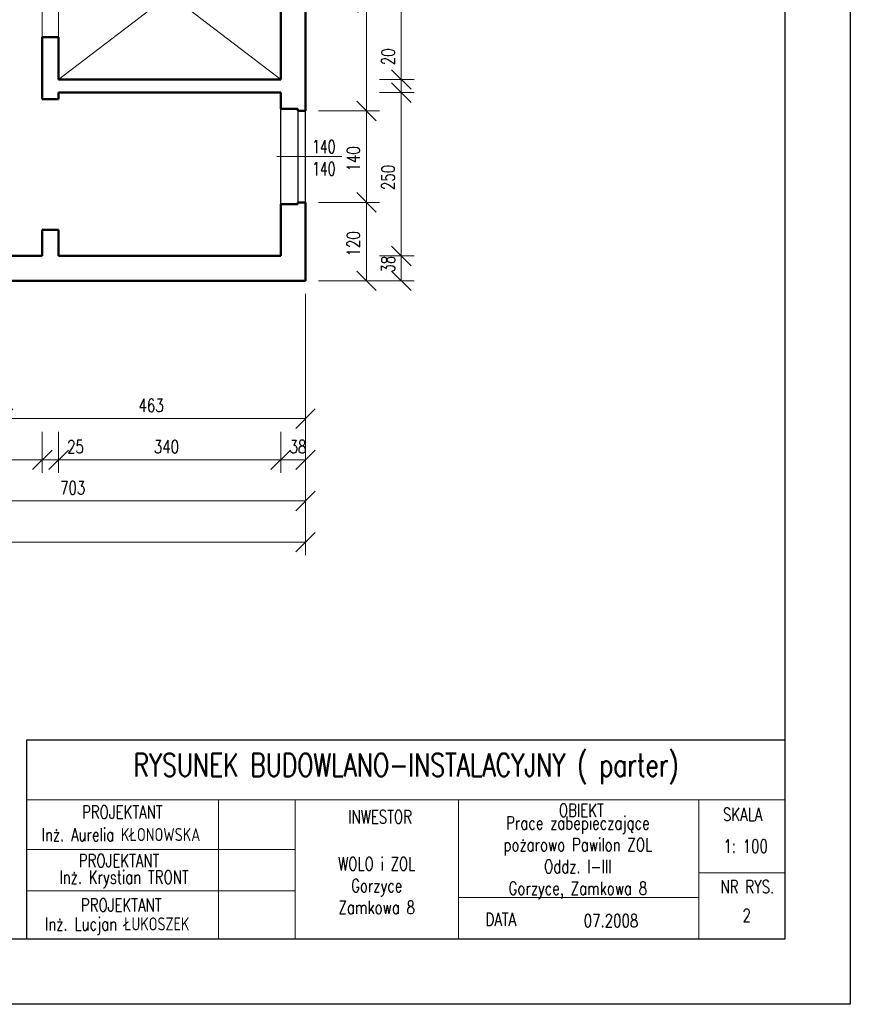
# Model space of a CAD drawing. Header units: millimetres. Extents: x -56112 to 30506, y -136199 to -2178.
# Tile 39 of 45: x 17788 to 30506, y -61578 to -46512. Entities that reach past the tile are written whole.
import ezdxf
from ezdxf.enums import TextEntityAlignment as Align

# ---------------------------------------------------------------- set-up
doc = ezdxf.new("R2010")
doc.units = ezdxf.units.MM
doc.header["$LTSCALE"] = 10
doc.header["$MEASUREMENT"] = 0
doc.header["$PDMODE"] = 35
doc.layers.get('0').update_dxf_attribs({"lineweight": 15})
for name, color, linetype, lineweight in [('L001', 1, 'Continuous', 18), ('L002', 2, 'Continuous', 25), ('L003', 3, 'Continuous', 50)]:
    doc.layers.add(name, color=color, linetype=linetype, lineweight=lineweight)
doc.layers.add('L004', color=4, linetype='Continuous')
doc.styles.get("Standard").update_dxf_attribs({"font": 'simplex.shx', "width": 0.75, "height": 200})
doc.dimstyles.new('1_100', dxfattribs={"dimtxt": 200, "dimasz": 300, "dimexe": 200, "dimexo": 200, "dimgap": 100, "dimtad": 1, "dimdec": 0, "dimlfac": 0.1, "dimtxsty": 'Standard', "dimblk": 'OBLIQUE', "dimcen": 250, "dimdle": 2, "dimclrt": 2, "dimadec": 0, "dimazin": 0, "dimtfac": 1, "dimtdec": 0, "dimtmove": 1, "dimatfit": 3, "dimfxl": 1, "dimarcsym": 0})

# ---------------------------------------------------------------- blocks, each defined once
blk = doc.blocks.new('_Oblique')
at = {"layer": 'L004', "color": 0, "lineweight": -2}
blk.add_line((-0.5, -0.5), (0.5, 0.5), dxfattribs=at)
blk = doc.blocks.new('*D1299')
at = {"layer": 'Defpoints'}
for p in [(-43796, -56546), (22164, -59306), (-10916, -63081), (22164, -63305)]:
    blk.add_point(p, dxfattribs=at)
at = {"layer": 'L001'}
for p, q in [((-43796, -56746), (-43796, -63505)), ((22164, -59506), (22164, -63505)), ((-43796, -63305), (22164, -63305))]:
    blk.add_line(p, q, dxfattribs=at)
at = {"layer": 'L001', "xscale": 300, "yscale": 300, "zscale": 300, "rotation": 180}
blk.add_blockref('_Oblique', (-43796, -63305), dxfattribs=at)
at = {"layer": 'L001', "xscale": 300, "yscale": 300, "zscale": 300}
blk.add_blockref('_Oblique', (22164, -63305), dxfattribs=at)
at = {"layer": 'L001', "color": 2, "linetype": 'Continuous', "width": 0.75}
blk.add_text('6596', height=200, dxfattribs=at).set_placement((-11177, -63081), align=Align.MIDDLE_LEFT)
blk = doc.blocks.new('*D1332')
at = {"layer": 'Defpoints'}
for p in [(17534, -59306), (22164, -59306), (19800, -61213), (22164, -61415)]:
    blk.add_point(p, dxfattribs=at)
at = {"layer": 'L001'}
for p, q in [((17534, -59506), (17534, -61615)), ((22164, -59506), (22164, -61615)), ((17534, -61415), (22164, -61415))]:
    blk.add_line(p, q, dxfattribs=at)
at = {"layer": 'L001', "xscale": 300, "yscale": 300, "zscale": 300, "rotation": 180}
blk.add_blockref('_Oblique', (17534, -61415), dxfattribs=at)
at = {"layer": 'L001', "xscale": 300, "yscale": 300, "zscale": 300}
blk.add_blockref('_Oblique', (22164, -61415), dxfattribs=at)
at = {"layer": 'L001', "color": 2, "linetype": 'Continuous', "width": 0.75}
blk.add_text('463', height=200, dxfattribs=at).set_placement((19607, -61213), align=Align.MIDDLE_LEFT)
blk = doc.blocks.new('*D1333')
at = {"layer": 'Defpoints'}
for p in [(15134, -60206), (18134, -61415), (16585, -61844), (18134, -62045)]:
    blk.add_point(p, dxfattribs=at)
at = {"layer": 'L001'}
for p, q in [((15134, -60406), (15134, -62245)), ((18134, -61615), (18134, -62245)), ((15134, -62045), (18134, -62045))]:
    blk.add_line(p, q, dxfattribs=at)
at = {"layer": 'L001', "xscale": 300, "yscale": 300, "zscale": 300, "rotation": 180}
blk.add_blockref('_Oblique', (15134, -62045), dxfattribs=at)
at = {"layer": 'L001', "xscale": 300, "yscale": 300, "zscale": 300}
blk.add_blockref('_Oblique', (18134, -62045), dxfattribs=at)
at = {"layer": 'L001', "color": 2, "linetype": 'Continuous', "width": 0.75}
blk.add_text('300', height=200, dxfattribs=at).set_placement((16392, -61844), align=Align.MIDDLE_LEFT)
blk = doc.blocks.new('*D1334')
at = {"layer": 'Defpoints'}
for p in [(18134, -61415), (18384, -61415), (18384, -62045), (18635, -62045)]:
    blk.add_point(p, dxfattribs=at)
at = {"layer": 'L001'}
for p, q in [((18134, -61615), (18134, -62245)), ((18384, -61615), (18384, -62245)), ((18132, -62045), (18134, -62045)), ((18134, -62045), (18384, -62045)), ((18757, -62045), (18384, -62045))]:
    blk.add_line(p, q, dxfattribs=at)
at = {"layer": 'L001', "xscale": 300, "yscale": 300, "zscale": 300}
blk.add_blockref('_Oblique', (18134, -62045), dxfattribs=at)
at = {"layer": 'L001', "xscale": 300, "yscale": 300, "zscale": 300, "rotation": 180}
blk.add_blockref('_Oblique', (18384, -62045), dxfattribs=at)
at = {"layer": 'L001', "color": 2, "linetype": 'Continuous', "width": 0.75}
blk.add_text('25', height=200, dxfattribs=at).set_placement((18514, -61845), align=Align.MIDDLE_LEFT)
blk = doc.blocks.new('*D1335')
at = {"layer": 'Defpoints'}
for p in [(18384, -61415), (21784, -61415), (20035, -61844), (21784, -62045)]:
    blk.add_point(p, dxfattribs=at)
at = {"layer": 'L001'}
for p, q in [((18384, -61615), (18384, -62245)), ((21784, -61615), (21784, -62245)), ((18384, -62045), (21784, -62045))]:
    blk.add_line(p, q, dxfattribs=at)
at = {"layer": 'L001', "xscale": 300, "yscale": 300, "zscale": 300, "rotation": 180}
blk.add_blockref('_Oblique', (18384, -62045), dxfattribs=at)
at = {"layer": 'L001', "xscale": 300, "yscale": 300, "zscale": 300}
blk.add_blockref('_Oblique', (21784, -62045), dxfattribs=at)
at = {"layer": 'L001', "color": 2, "linetype": 'Continuous', "width": 0.75}
blk.add_text('340', height=200, dxfattribs=at).set_placement((19842, -61844), align=Align.MIDDLE_LEFT)
blk = doc.blocks.new('*D1336')
at = {"layer": 'Defpoints'}
for p in [(22164, -59306), (21784, -61415), (22041, -62045), (22164, -62045)]:
    blk.add_point(p, dxfattribs=at)
at = {"layer": 'L001'}
for p, q in [((22164, -59506), (22164, -62245)), ((21784, -61615), (21784, -62245)), ((21782, -62045), (21784, -62045)), ((21784, -62045), (22164, -62045)), ((22166, -62045), (22164, -62045))]:
    blk.add_line(p, q, dxfattribs=at)
at = {"layer": 'L001', "xscale": 300, "yscale": 300, "zscale": 300}
blk.add_blockref('_Oblique', (21784, -62045), dxfattribs=at)
at = {"layer": 'L001', "xscale": 300, "yscale": 300, "zscale": 300, "rotation": 180}
blk.add_blockref('_Oblique', (22164, -62045), dxfattribs=at)
at = {"layer": 'L001', "color": 2, "linetype": 'Continuous', "width": 0.75}
blk.add_text('38', height=200, dxfattribs=at).set_placement((21920, -61845), align=Align.MIDDLE_LEFT)
blk = doc.blocks.new('*D1337')
at = {"layer": 'Defpoints'}
for p in [(22164, -59306), (15134, -60206), (18600, -62474), (22164, -62675)]:
    blk.add_point(p, dxfattribs=at)
at = {"layer": 'L001'}
for p, q in [((22164, -59506), (22164, -62875)), ((15134, -60406), (15134, -62875)), ((15134, -62675), (22164, -62675))]:
    blk.add_line(p, q, dxfattribs=at)
at = {"layer": 'L001', "xscale": 300, "yscale": 300, "zscale": 300, "rotation": 180}
blk.add_blockref('_Oblique', (15134, -62675), dxfattribs=at)
at = {"layer": 'L001', "xscale": 300, "yscale": 300, "zscale": 300}
blk.add_blockref('_Oblique', (22164, -62675), dxfattribs=at)
at = {"layer": 'L001', "color": 2, "linetype": 'Continuous', "width": 0.75}
blk.add_text('703', height=200, dxfattribs=at).set_placement((18407, -62474), align=Align.MIDDLE_LEFT)
blk = doc.blocks.new('*D1405')
at = {"layer": 'Defpoints'}
for p in [(22164, -58106), (23098, -58106), (22897, -58755), (22164, -59306)]:
    blk.add_point(p, dxfattribs=at)
at = {"layer": 'L001'}
for p, q in [((22364, -58106), (23298, -58106)), ((23098, -59306), (23098, -58106)), ((22364, -59306), (23298, -59306))]:
    blk.add_line(p, q, dxfattribs=at)
at = {"layer": 'L001', "xscale": 300, "yscale": 300, "zscale": 300}
for p, rotation in [((23098, -58106), 90), ((23098, -59306), 270)]:
    blk.add_blockref('_Oblique', p, dxfattribs=dict(at, rotation=rotation))
at = {"layer": 'L001', "color": 2, "linetype": 'Continuous', "width": 0.75}
blk.add_text('120', height=200, rotation=90, dxfattribs=at).set_placement((22897, -58933), align=Align.MIDDLE_LEFT)
blk = doc.blocks.new('*D1406')
at = {"layer": 'Defpoints'}
for p in [(22164, -56706), (23098, -56706), (22897, -57455), (22164, -58106)]:
    blk.add_point(p, dxfattribs=at)
at = {"layer": 'L001'}
for p, q in [((22364, -56706), (23298, -56706)), ((23098, -58106), (23098, -56706)), ((22364, -58106), (23298, -58106))]:
    blk.add_line(p, q, dxfattribs=at)
at = {"layer": 'L001', "xscale": 300, "yscale": 300, "zscale": 300}
for p, rotation in [((23098, -56706), 90), ((23098, -58106), 270)]:
    blk.add_blockref('_Oblique', p, dxfattribs=dict(at, rotation=rotation))
at = {"layer": 'L001', "color": 2, "linetype": 'Continuous', "width": 0.75}
blk.add_text('140', height=200, rotation=90, dxfattribs=at).set_placement((22897, -57633), align=Align.MIDDLE_LEFT)
blk = doc.blocks.new('*D1407')
at = {"layer": 'Defpoints'}
for p in [(22164, -53246), (23098, -53246), (22897, -55025), (22164, -56706)]:
    blk.add_point(p, dxfattribs=at)
at = {"layer": 'L001'}
for p, q in [((22364, -53246), (23298, -53246)), ((23098, -56706), (23098, -53246)), ((22364, -56706), (23298, -56706))]:
    blk.add_line(p, q, dxfattribs=at)
at = {"layer": 'L001', "xscale": 300, "yscale": 300, "zscale": 300}
for p, rotation in [((23098, -53246), 90), ((23098, -56706), 270)]:
    blk.add_blockref('_Oblique', p, dxfattribs=dict(at, rotation=rotation))
at = {"layer": 'L001', "color": 2, "linetype": 'Continuous', "width": 0.75}
blk.add_text('346', height=200, rotation=90, dxfattribs=at).set_placement((22897, -55214), align=Align.MIDDLE_LEFT)
blk = doc.blocks.new('*D1408')
at = {"layer": 'Defpoints'}
for p in [(23098, -58926), (23630, -58926), (23630, -59059), (22164, -59306)]:
    blk.add_point(p, dxfattribs=at)
at = {"layer": 'L001'}
for p, q in [((23298, -58926), (23830, -58926)), ((23630, -58924), (23630, -58926)), ((23630, -59306), (23630, -58926)), ((22364, -59306), (23830, -59306)), ((23630, -59308), (23630, -59306))]:
    blk.add_line(p, q, dxfattribs=at)
at = {"layer": 'L001', "xscale": 300, "yscale": 300, "zscale": 300}
for p, rotation in [((23630, -58926), 270), ((23630, -59306), 90)]:
    blk.add_blockref('_Oblique', p, dxfattribs=dict(at, rotation=rotation))
at = {"layer": 'L001', "color": 2, "linetype": 'Continuous', "width": 0.75}
blk.add_text('38', height=200, rotation=90, dxfattribs=at).set_placement((23430, -59180), align=Align.MIDDLE_LEFT)
blk = doc.blocks.new('*D1409')
at = {"layer": 'Defpoints'}
for p in [(23098, -56426), (23630, -56426), (23429, -57725), (23098, -58926)]:
    blk.add_point(p, dxfattribs=at)
at = {"layer": 'L001'}
for p, q in [((23298, -56426), (23830, -56426)), ((23630, -58926), (23630, -56426)), ((23298, -58926), (23830, -58926))]:
    blk.add_line(p, q, dxfattribs=at)
at = {"layer": 'L001', "xscale": 300, "yscale": 300, "zscale": 300}
for p, rotation in [((23630, -56426), 90), ((23630, -58926), 270)]:
    blk.add_blockref('_Oblique', p, dxfattribs=dict(at, rotation=rotation))
at = {"layer": 'L001', "color": 2, "linetype": 'Continuous', "width": 0.75}
blk.add_text('250', height=200, rotation=90, dxfattribs=at).set_placement((23429, -57917), align=Align.MIDDLE_LEFT)
blk = doc.blocks.new('*D1410')
at = {"layer": 'Defpoints'}
for p in [(23630, -55885), (23098, -56226), (23630, -56226), (23098, -56426)]:
    blk.add_point(p, dxfattribs=at)
at = {"layer": 'L001'}
for p, q in [((23630, -55763), (23630, -56226)), ((23298, -56226), (23830, -56226)), ((23630, -56426), (23630, -56226)), ((23298, -56426), (23830, -56426)), ((23630, -56428), (23630, -56426))]:
    blk.add_line(p, q, dxfattribs=at)
at = {"layer": 'L001', "xscale": 300, "yscale": 300, "zscale": 300}
for p, rotation in [((23630, -56226), 270), ((23630, -56426), 90)]:
    blk.add_blockref('_Oblique', p, dxfattribs=dict(at, rotation=rotation))
at = {"layer": 'L001', "color": 2, "linetype": 'Continuous', "width": 0.75}
blk.add_text('20', height=200, rotation=90, dxfattribs=at).set_placement((23430, -56006), align=Align.MIDDLE_LEFT)
blk = doc.blocks.new('*D1411')
at = {"layer": 'Defpoints'}
for p in [(23098, -53626), (23630, -53626), (23429, -54975), (23098, -56226)]:
    blk.add_point(p, dxfattribs=at)
at = {"layer": 'L001'}
for p, q in [((23298, -53626), (23830, -53626)), ((23630, -56226), (23630, -53626)), ((23298, -56226), (23830, -56226))]:
    blk.add_line(p, q, dxfattribs=at)
at = {"layer": 'L001', "xscale": 300, "yscale": 300, "zscale": 300}
for p, rotation in [((23630, -53626), 90), ((23630, -56226), 270)]:
    blk.add_blockref('_Oblique', p, dxfattribs=dict(at, rotation=rotation))
at = {"layer": 'L001', "color": 2, "linetype": 'Continuous', "width": 0.75}
blk.add_text('260', height=200, rotation=90, dxfattribs=at).set_placement((23429, -55167), align=Align.MIDDLE_LEFT)

msp = doc.modelspace()

# ---------------------------------------------------------------- linework, layer by layer
at = {"color": 7, "linetype": 'Continuous'}
for p, q in [((17894.1, -58448.4, 0), (29505.6, -58448.4, 0)), ((20832.9, -58448.4, 0), (20832.9, -60577.9, 0)), ((24506.8, -58448.4, 0), (24506.8, -60577.9, 0)), ((28185.9, -58448.4, 0), (28186.1, -60577.9, 0)), ((22004.7, -58459.1, 0), (22004.7, -60568.3, 0)), ((17891.4, -59208, 0), (22004.7, -59208, 0)), ((29505.6, -59563.8, 0), (28186, -59563.8, 0)), ((17894.1, -59843.7, 0), (22004.7, -59843.7, 0)), ((24504.1, -59944.5, 0), (28185.9, -59944.5, 0))]:
    msp.add_line(p, q, dxfattribs=at)
at = {"layer": 'Defpoints'}
msp.add_3dface([(-51868.7, -31877.9, 0), (30505.6, -31877.9, 0), (30505.6, -61577.9, 0), (-51868.7, -61577.9, 0)], dxfattribs=at)
at = {"layer": 'L001'}
for p, q in [((18384, -47426.6), (21784, -44826.6)), ((18384, -44826.6), (21784, -47426.6)), ((18134, -45476.6), (18134, -46776.6)), ((18384, -45476.6), (18384, -46776.6)), ((21726.5, -48606.6), (22722.7, -48606.6))]:
    msp.add_line(p, q, dxfattribs=at)
at = {"layer": 'L002'}
for p, q in [((21784, -49336.6), (21784, -47876.6)), ((22044, -47906.6), (22044, -49306.6)), ((22164, -49306.6), (22164, -47906.6))]:
    msp.add_line(p, q, dxfattribs=at)
at = {"layer": 'L003'}
for p, q in [((22164, -44446.6), (22164, -47906.6)), ((21784, -44826.6), (21784, -47426.6)), ((18134, -46776.6), (18134, -47726.6)), ((18134, -46776.6), (18384, -46776.6)), ((18384, -46776.6), (18384, -47426.6)), ((18384, -47426.6), (21784, -47426.6)), ((18134, -47726.6), (18384, -47726.6)), ((18384, -47626.6), (21784, -47626.6)), ((18384, -47626.6), (18384, -47726.6)), ((21784, -47876.6), (21784, -47626.6)), ((21784, -47876.6), (22044, -47876.6)), ((22044, -47876.6), (22044, -47906.6)), ((22164, -47906.6), (22044, -47906.6)), ((21784, -49336.6), (21784, -50126.6)), ((21784, -49336.6), (22044, -49336.6)), ((22044, -49336.6), (22044, -49306.6)), ((22164, -49306.6), (22044, -49306.6)), ((22164, -49306.6), (22164, -50506.6)), ((18134, -49726.6), (18384, -49726.6)), ((18134, -49726.6), (18134, -50126.6)), ((18384, -49726.6), (18384, -50126.6)), ((17564, -50126.6), (18134, -50126.6)), ((18384, -50126.6), (21784, -50126.6)), ((17534, -50506.6), (22164, -50506.6))]:
    msp.add_line(p, q, dxfattribs=at)
at = {"layer": 'L004'}
for points in [[(29505.6, -32877.9, 0), (-50868.7, -32877.9, 0), (-50868.7, -60577.9, 0), (29505.6, -60577.9, 0)], [(17894.1, -60577.9, 0), (29505.6, -60577.9, 0), (29505.6, -57535.8, 0), (17894.1, -57535.8, 0)]]:
    msp.add_3dface(points, dxfattribs=at)

# ---------------------------------------------------------------- texts
at = {"color": 7, "insert": (23704.3, -57973.6, 0), "char_height": 350, "width": 11197.291, "attachment_point": 5, "rotation": 0, "line_spacing_factor": 1.205113}
msp.add_mtext('RYSUNEK BUDOWLANO-INSTALACYJNY ( parter)', dxfattribs=at)
at = {"color": 7, "char_height": 200, "attachment_point": 5, "line_spacing_factor": 0.602708}
for s, insert, width in [('PROJEKTANT', (19359.1, -58637.1, 0), 2364.519), ('INWESTOR', (23306.3, -58708.9, 0), 2733.975), ('OBIEKT', (26386.3, -58608.1, 0), 4433.472), ('SKALA', (28857, -58671.5, 0), 1266.706), ('1: 100', (28903, -59157.6, 0), 1199.71), ('PROJEKTANT', (19309.1, -59378.8, 0), 1700), ('Inż. Krystian TRONT', (19385.2, -59665.5, 0), 2853.464), ('NR RYS.', (28929.6, -59779, 0), 1636.162), ('PROJEKTANT', (19341.4, -60058.8, 0), 1700), ('2', (28919.1, -60217.2, 0), 1461.147), ('DATA', (25153.7, -60276.5, 0), 1636.162), ('07.2008', (26841.2, -60298.2, 0), 2090.065)]:
    msp.add_mtext(s, dxfattribs=dict(at, insert=insert, width=width))
at = {"color": 7, "char_height": 200, "attachment_point": 5}
for s, insert, width in [('Inż. Aurelia KŁONOWSKA', (19339, -58980.9, 0), 3050), ('Prace zabepieczające\\Ppożarowo Pawilon ZOL\\POddz. I-III\\PGorzyce, Zamkowa 8\\P ', (26333.7, -59502, 0), 4338.95), ('WOLO i ZOL\\PGorzyce \\PZamkowa 8', (23254.4, -59762.2, 0), 2499.395), ('Inż. Lucjan ŁUKOSZEK', (19280.5, -60380.9, 0), 2641.721)]:
    msp.add_mtext(s, dxfattribs=dict(at, insert=insert, width=width))
at = {"layer": 'L001', "width": 0.7}
for p in [(22444, -48614.1), (22444, -48953.5)]:
    msp.add_text('140', height=200, dxfattribs=at).set_placement(p, align=Align.BOTTOM_CENTER)

# ---------------------------------------------------------------- dimensions: what is measured, and where the dimension line sits
at = {"layer": 'L001'}
for base, p1, p2, picture, middle in [((23098.2, -44446.6), (22164, -47906.6), (22164, -44446.6), '*D1407', (22897.2, -46250.6)), ((23630, -44826.6), (23098.2, -47426.6), (23098.2, -44826.6), '*D1411', (23429, -46197.1)), ((23630, -47626.6), (23098.2, -50126.6), (23098.2, -47626.6), '*D1409', (23429, -48947.1)), ((23098.2, -47906.6), (22164, -49306.6), (22164, -47906.6), '*D1406', (22897.2, -48677.1)), ((23098.2, -49306.6), (22164, -50506.6), (22164, -49306.6), '*D1405', (22897.2, -49977.1))]:
    dim = msp.add_linear_dim(base=base, p1=p1, p2=p2, angle=90, dimstyle='1_100', override={"dimtad": 0}, dxfattribs=at)
    dim.commit()
    dim.dimension.update_dxf_attribs({"geometry": picture, "text_midpoint": middle, "dimtype": 160, "insert": (0, 8798.9)})
for base, p1, p2, picture, middle in [((23630, -47426.6), (23098.2, -47626.6), (23098.2, -47426.6), '*D1410', (23630, -47107.1)), ((23630, -50126.6), (22164, -50506.6), (23098.2, -50126.6), '*D1408', (23630, -50281.1))]:
    dim = msp.add_linear_dim(base=base, p1=p1, p2=p2, angle=90, dimstyle='1_100', dxfattribs=at)
    dim.commit()
    dim.dimension.update_dxf_attribs({"geometry": picture, "text_midpoint": middle, "dimtype": 160, "insert": (0, 8798.9)})
for base, p1, p2, picture, middle in [((22164, -54505.7), (-43796, -47746.6), (22164, -50506.6), '*D1299', (-10941, -54282.4)), ((22164, -53875.6), (15134, -51406.6), (22164, -50506.6), '*D1337', (18578.6, -53674.6)), ((22164, -52615.6), (17534, -50506.6), (22164, -50506.6), '*D1332', (19778.6, -52414.5)), ((18134, -53245.6), (15134, -51406.6), (18134, -52615.6), '*D1333', (16563.6, -53044.6)), ((21784, -53245.6), (18384, -52615.6), (21784, -52615.6), '*D1335', (20013.6, -53044.6))]:
    dim = msp.add_linear_dim(base=base, p1=p1, p2=p2, dimstyle='1_100', override={"dimtad": 0}, dxfattribs=at)
    dim.commit()
    dim.dimension.update_dxf_attribs({"geometry": picture, "text_midpoint": middle, "dimtype": 160, "insert": (0, 8798.9)})
for base, p1, p2, picture, middle in [((22164, -53245.6), (21784, -52615.6), (22164, -50506.6), '*D1336', (22019.5, -53245.6)), ((18384, -53245.6), (18134, -52615.6), (18384, -52615.6), '*D1334', (18614, -53245.6))]:
    dim = msp.add_linear_dim(base=base, p1=p1, p2=p2, dimstyle='1_100', dxfattribs=at)
    dim.commit()
    dim.dimension.update_dxf_attribs({"geometry": picture, "text_midpoint": middle, "dimtype": 160, "insert": (0, 8798.9)})

doc.saveas('drawing.dxf')
